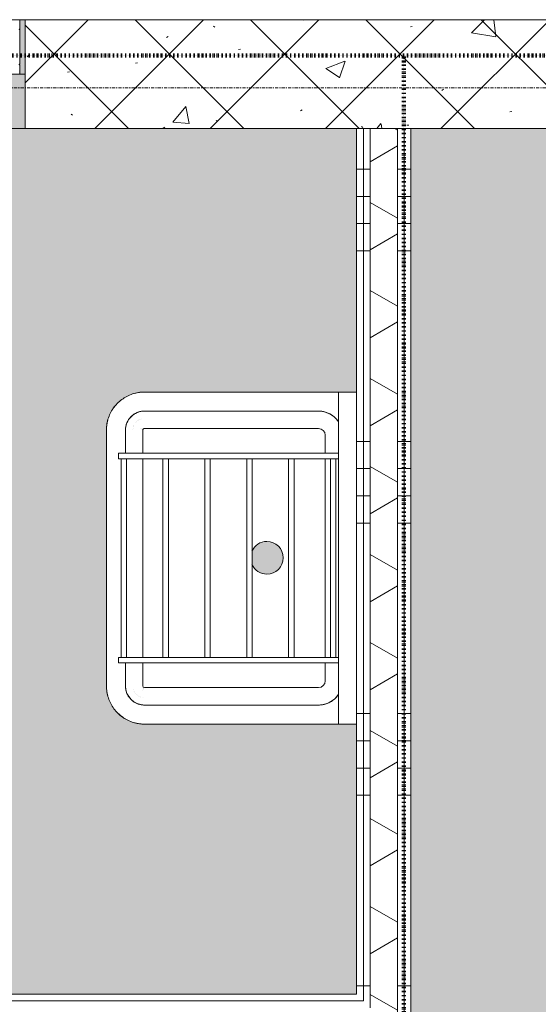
# Model space of a CAD drawing. Header units: millimetres. Extents: x -281 to 121694, y -16481 to 65128.
# Tile 66 of 256: x 19666 to 20619, y 20316 to 22125. Entities that reach past the tile are written whole.
import ezdxf

# ---------------------------------------------------------------- set-up
doc = ezdxf.new("R2010")
doc.units = ezdxf.units.MM
doc.linetypes.add('ARC FS 060 minutes', pattern=[7.2, 2.4, -1.6, 0, -1.6, 0, -1.6])
doc.linetypes.add('Grid Line', pattern=[12, 6, -2, 2, -2])
for name, color, linetype, lineweight in [('A--A23__Vloeren', 8, 'Continuous', 5), ('A--A2__Ruwbouw', 8, 'Continuous', 5), ('A--L$01A__Algemeen', 7, 'Continuous', 5), ('A--L$07A__Stramien', 1, 'Continuous', 5), ('A--L21__Buitenwanden', 3, 'Continuous', 5), ('A--L22__Binnenwanden', 2, 'Continuous', 5), ('A--L23__Vloeren', 3, 'Continuous', 5), ('A--L3__Afbouw', 2, 'Continuous', 5), ('A--L74__VasteSanitaireVoorz', 1, 'Continuous', 5)]:
    doc.layers.add(name, color=color, linetype=linetype, lineweight=lineweight)
pattern_1 = [(0, (0, 200), (0, 500), []), (0, (0, 250), (0, 500), []), (0, (0, 300), (0, 500), []), (0, (0, 350), (0, 500), [])]

# ---------------------------------------------------------------- blocks, each defined once
blk = doc.blocks.new('32_DO_WB_IN_opening_square_releasing_00 - 1030x2450 00 releasing-2575859-L_80_ 15')
at = {"layer": 'A--L3__Afbouw', "color": 90, "lineweight": 13}
for p, q in [((-513.2, 0), (-523.2, 0)), ((-10.6, 0), (-463.2, 0)), ((446.8, 0), (-5.8, 0)), ((506.8, 0), (496.8, 0))]:
    blk.add_line(p, q, dxfattribs=at)
blk = doc.blocks.new('TBR-B-BWK-C-NIE-ARC-R25_rvt-1-L_80_ 15')
at = {"layer": 'A--A2__Ruwbouw', "lineweight": 13}
h = blk.add_hatch(dxfattribs=at)
h.set_pattern_fill('FP_111', color=254, style=0, pattern_type=2)
h.set_pattern_definition([(45, (0, 0), (-106.066, 106.066), []), (135, (0, 0), (-106.066, -106.066), []), (50, (0, 0), (358.6306, -31.376), [37.5, -412.5]), (355, (0, 0), (-69.376, 376.0957), [30, -330]), (100.451, (29.9, -2.6), (289.2568, 344.7173), [31.87, -350.571]), (46.184, (0, 100), (533.62, -82.7615), [56.25, -618.75]), (96.636, (44.47, 93.1), (467.328, 487.062), [47.805, -525.856]), (351.184, (0, 100), (467.333, 487.058), [45, -495]), (21, (50, 75), (298.454, -201.3095), [37.5, -412.5]), (326, (50, 75), (121.657, 362.575), [30, -330]), (71.451, (74.87, 58.22), (420.112, 161.262), [31.87, -350.571]), (37.5, (0, 0), (6.07993, 166.44693), [3.353, -322.647, 3.353, -331.647, -331.25]), (37.5, (0, 0), (6.07993, 166.44693), [-661, 3.353, -327.897]), (7.5, (0, 0), (131.5348, 197.2059), [3.353, -187.647, 3.353, -315.147, -126.25]), (7.5, (0, 0), (131.5348, 197.2059), [-509.5, 3.353, -122.897]), (327.5, (-111.5, 0), (266.9112, -11.27744), [3.353, -121.647, 3.353, -386.647, -517.5]), (327.5, (-111.5, 0), (266.9112, -11.27744), [-515, 3.353, -514.147]), (317.5, (-161.5, 0), (291.593, 50.0525), [3.353, -159.147, 3.353, -255.647, -367.5]), (317.5, (-161.5, 0), (291.593, 50.0525), [-421.5, 3.353, -364.147]), (317.5, (-161.5, 0), (291.593, 50.0525), [3.353, -159.147, 3.353, -255.647, -367.5]), (317.5, (-161.5, 0), (291.593, 50.0525), [-421.5, 3.353, -364.147])])
h.paths.add_polyline_path([(18060, 21925), (18645.5, 21925), (18645.5, 22125), (18060, 22125), (18060, 22008.2)])
h.paths.add_polyline_path([(21672.3, 21925), (22040, 21925), (22040, 22125), (19675.5, 22125), (19675.5, 21925), (20925.6, 21925)])
at = {"layer": 'A--L22__Binnenwanden', "color": 90, "lineweight": 13}
for p, q in [((19665.5, 22125), (19675.5, 22125)), ((22040, 22125), (19675.5, 22125)), ((19675.5, 22125), (19675.5, 21925)), ((19675.5, 21925), (18645.5, 21925)), ((19675.5, 21925), (22040, 21925))]:
    blk.add_line(p, q, dxfattribs=at)
at = {"layer": 'A--L3__Afbouw', "color": 90, "lineweight": 13}
blk.add_blockref('32_DO_WB_IN_opening_square_releasing_00 - 1030x2450 00 releasing-2575859-L_80_ 15', (19168.7, 22025), dxfattribs=at)
blk = doc.blocks.new('65_GM_LIB_fire separation vertical_gen_arc - 060 minutes-2362789-L_80_ 15')
at = {"layer": 'A--L$01A__Algemeen', "linetype": 'ARC FS 060 minutes', "lineweight": 100}
blk.add_line((0, 0), (4300, 0), dxfattribs=at)
blk = doc.blocks.new('65_GM_LIB_fire separation vertical_gen_arc - 060 minutes-2426696-L_80_ 15')
at = {"layer": 'A--L$01A__Algemeen', "linetype": 'ARC FS 060 minutes', "lineweight": 100}
blk.add_line((0, 0), (4000, 0), dxfattribs=at)
blk = doc.blocks.new('TBR-B-INS-BR-ARC-R25_rvt-1-L_80_ 15')
at = {"layer": 'A--L$01A__Algemeen', "color": 124, "linetype": 'ARC FS 060 minutes', "lineweight": 100}
for name, p, rotation in [('65_GM_LIB_fire separation vertical_gen_arc - 060 minutes-2362789-L_80_ 15', (22200, 22059.1), 180), ('65_GM_LIB_fire separation vertical_gen_arc - 060 minutes-2426696-L_80_ 15', (20372.1, 18059.1), 89.99999999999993)]:
    blk.add_blockref(name, p, dxfattribs=dict(at, rotation=rotation))
blk = doc.blocks.new('NLRS_30_DO_WB_deur enkel draai-SH_gen_cpz1 - 32_31_05_deur enkel gesloten_gen_plaatstaal_1010x2440-51066797-L_80_ 15')
at = {"layer": 'A--L3__Afbouw'}
for p, q in [((-505, 50), (-455, 50)), ((-505, 32.8), (-505, 50)), ((-455, 50), (-455, 35.8)), ((455, 50), (505, 50)), ((455, 35.8), (455, 50)), ((505, 50), (505, 32.8)), ((-504, 32.8), (-505, 32.8)), ((-505, 32), (-504, 32)), ((-505, -32), (-505, 32)), ((-504, 32), (-504, 32.8)), ((-456, 35.8), (-456, 35)), ((-455, 35.8), (-456, 35.8)), ((-456, 35), (-455, 35)), ((-455, 35), (-455, -8)), ((456, 35.8), (455, 35.8)), ((455, 35), (456, 35)), ((455, -8), (455, 35)), ((456, 35), (456, 35.8)), ((504, 32.8), (504, 32)), ((505, 32.8), (504, 32.8)), ((504, 32), (505, 32)), ((505, 32), (505, -32)), ((-473, -8), (-473, -8.8)), ((-455, -8), (-473, -8)), ((-473, -8.8), (-472, -8.8)), ((-472, -8.8), (-472, -50)), ((473, -8), (455, -8)), ((472, -8.8), (473, -8.8)), ((472, -50), (472, -8.8)), ((473, -8.8), (473, -8)), ((-504, -32), (-505, -32)), ((-505, -32.8), (-504, -32.8)), ((-505, -50), (-505, -32.8)), ((-504, -32.8), (-504, -32)), ((504, -32), (504, -32.8)), ((505, -32), (504, -32)), ((504, -32.8), (505, -32.8)), ((505, -32.8), (505, -50)), ((-472, -50), (-505, -50)), ((505, -50), (472, -50))]:
    blk.add_line(p, q, dxfattribs=at)
blk = doc.blocks.new('NLRS_74_PF_LB_gootsteen 61cm_gen_cpz - std-7506607-L_80_ 15')
at = {"layer": 'A--L74__VasteSanitaireVoorz'}
for p, q in [((-305, 0), (-305, -33)), ((305, -33), (305, 0)), ((-305, -33), (-305, -390)), ((-305, -33), (-270, -33)), ((-270, -33), (270, -33)), ((-192.5, -33), (-192.5, -438)), ((-182.5, -33), (-182.5, -438)), ((182.5, -33), (182.5, -438)), ((192.5, -33), (192.5, -438)), ((270, -33), (305, -33)), ((305, -390), (305, -33)), ((182.5, -38), (-182.5, -38)), ((-182.5, -48), (182.5, -48)), ((-270, -390), (-270, -70)), ((-238, -390), (-238, -70)), ((-225.7, -57.7), (-192.5, -57.7)), ((-182.5, -57.7), (182.5, -57.7)), ((192.5, -57.7), (225.7, -57.7)), ((238, -70), (238, -390)), ((270, -70), (270, -390)), ((182.5, -115), (-182.5, -115)), ((-182.5, -125), (182.5, -125)), ((182.5, -192), (-182.5, -192)), ((-182.5, -202), (182.5, -202)), ((182.5, -269), (-182.5, -269)), ((-182.5, -279), (182.5, -279)), ((182.5, -346), (-182.5, -346)), ((-182.5, -356), (182.5, -356)), ((-192.5, -393), (-235, -393)), ((182.5, -393), (-182.5, -393)), ((235, -393), (192.5, -393)), ((-192.5, -425), (-235, -425)), ((182.5, -423), (-182.5, -423)), ((-182.5, -433), (182.5, -433)), ((235, -425), (192.5, -425)), ((-182.5, -438), (-192.5, -438)), ((192.5, -438), (182.5, -438)), ((-235, -460), (235, -460))]:
    blk.add_line(p, q, dxfattribs=at)
at = {"layer": 'A--L74__VasteSanitaireVoorz', "flags": 128}
for points in [[(-250.7, -33.4), (-252.1, -34.4), (-253.5, -35.5), (-254.9, -36.7), (-256.2, -37.9), (-257.5, -39.1), (-258.7, -40.4), (-259.8, -41.7), (-260.9, -43.1), (-262, -44.6), (-263, -46), (-263.9, -47.6), (-264.8, -49.1), (-265.6, -50.7), (-266.3, -52.3), (-267, -53.9), (-267.6, -55.6), (-268.1, -57.3), (-268.6, -59), (-269, -60.7), (-269.4, -62.5), (-269.6, -64.2), (-269.8, -66), (-269.9, -67.7), (-270, -69.5), (-270, -70)], [(270, -70), (270, -68.2), (269.9, -66.5), (269.7, -64.7), (269.4, -62.9), (269.1, -61.2), (268.7, -59.5), (268.3, -57.7), (267.7, -56.1), (267.2, -54.4), (266.5, -52.7), (265.8, -51.1), (265, -49.5), (264.1, -48), (263.2, -46.4), (262.3, -45), (261.2, -43.5), (260.1, -42.1), (259, -40.8), (257.8, -39.5), (256.6, -38.2), (255.3, -37), (253.9, -35.8), (252.5, -34.7), (251.1, -33.7)], [(-305, -390), (-304.9, -392.8), (-304.8, -395.6), (-304.5, -398.4), (-304.1, -401.2), (-303.6, -403.9), (-303, -406.6), (-302.3, -409.3), (-301.4, -412), (-300.5, -414.7), (-299.5, -417.3), (-298.3, -419.8), (-297.1, -422.3), (-295.7, -424.8), (-294.3, -427.2), (-292.8, -429.5), (-291.1, -431.8), (-289.4, -434), (-287.6, -436.2), (-285.7, -438.2), (-283.8, -440.2), (-281.7, -442.1), (-279.6, -444), (-277.4, -445.7), (-275.1, -447.3), (-272.8, -448.9), (-270.4, -450.4), (-268, -451.7), (-265.5, -453), (-263, -454.2), (-260.4, -455.2), (-257.7, -456.2), (-255.1, -457.1), (-252.4, -457.8), (-249.6, -458.5), (-246.9, -459), (-244.1, -459.4), (-241.3, -459.7), (-238.6, -459.9), (-235.8, -460), (-235, -460)], [(-270, -390), (-270, -391.4), (-269.9, -392.8), (-269.7, -394.2), (-269.6, -395.6), (-269.3, -397), (-269, -398.3), (-268.6, -399.7), (-268.2, -401), (-267.8, -402.3), (-267.2, -403.6), (-266.7, -404.9), (-266, -406.2), (-265.4, -407.4), (-264.7, -408.6), (-263.9, -409.8), (-263.1, -410.9), (-262.2, -412), (-261.3, -413.1), (-260.4, -414.1), (-259.4, -415.1), (-258.4, -416.1), (-257.3, -417), (-256.2, -417.8), (-255.1, -418.7), (-253.9, -419.5), (-252.7, -420.2), (-251.5, -420.9), (-250.2, -421.5), (-249, -422.1), (-247.7, -422.6), (-246.4, -423.1), (-245, -423.5), (-243.7, -423.9), (-242.3, -424.2), (-240.9, -424.5), (-239.6, -424.7), (-238.2, -424.9), (-236.8, -425), (-235.4, -425), (-235, -425)], [(235, -425), (236.4, -425), (237.8, -424.9), (239.2, -424.7), (240.6, -424.6), (242, -424.3), (243.3, -424), (244.7, -423.6), (246, -423.2), (247.3, -422.8), (248.6, -422.2), (249.9, -421.7), (251.2, -421), (252.4, -420.4), (253.6, -419.7), (254.8, -418.9), (255.9, -418.1), (257, -417.2), (258.1, -416.3), (259.1, -415.4), (260.1, -414.4), (261.1, -413.4), (262, -412.3), (262.8, -411.2), (263.7, -410.1), (264.5, -408.9), (265.2, -407.7), (265.9, -406.5), (266.5, -405.2), (267.1, -404), (267.6, -402.7), (268.1, -401.4), (268.5, -400), (268.9, -398.7), (269.2, -397.3), (269.5, -395.9), (269.7, -394.6), (269.9, -393.2), (270, -391.8), (270, -390.4), (270, -390)], [(235, -460), (237.8, -459.9), (240.6, -459.8), (243.4, -459.5), (246.2, -459.1), (248.9, -458.6), (251.6, -458), (254.3, -457.3), (257, -456.4), (259.7, -455.5), (262.3, -454.5), (264.8, -453.3), (267.3, -452.1), (269.8, -450.7), (272.2, -449.3), (274.5, -447.8), (276.8, -446.1), (279, -444.4), (281.2, -442.6), (283.2, -440.7), (285.2, -438.8), (287.1, -436.7), (289, -434.6), (290.7, -432.4), (292.3, -430.1), (293.9, -427.8), (295.4, -425.4), (296.7, -423), (298, -420.5), (299.2, -418), (300.2, -415.4), (301.2, -412.7), (302.1, -410.1), (302.8, -407.4), (303.5, -404.6), (304, -401.9), (304.4, -399.1), (304.7, -396.3), (304.9, -393.6), (305, -390.8), (305, -390)]]:
    blk.add_lwpolyline(points, dxfattribs=at)
at = {"layer": 'A--L74__VasteSanitaireVoorz'}
for centre, radius, start, end in [((-225.7, -70), 44.3, 123.4389, 180), ((225.7, -70), 44.3, 360, 56.5611), ((-225.7, -70), 12.3, 90, 180), ((225.7, -70), 12.3, 360, 90), ((-0.5, -165), 30, 360, 180), ((-0.5, -165), 30, 180, 245.954), ((-0.5, -165), 30, 294.046, 360), ((-235, -390), 70, 180, 195), ((-235, -390), 35, 180, 270), ((-235, -390), 3, 180, 252.0881), ((-235, -390), 3, 180, 270), ((235, -390), 35, 270, 0), ((235, -390), 3, 270, 0), ((235, -390), 3, 270, 0), ((235, -390), 70, 345, 360), ((235, -390), 70, 315, 330), ((-235, -390), 70, 225, 240), ((-235, -390), 70, 255, 270), ((235, -390), 70, 270, 285)]:
    blk.add_arc(centre, radius, start, end, dxfattribs=at)

msp = doc.modelspace()

# ---------------------------------------------------------------- hatches: boundary and pattern name
at = {"layer": 'A--A23__Vloeren'}
h = msp.add_hatch(color=10, dxfattribs=at)
h.paths.add_polyline_path([(18645.5, 20335), (20285, 20335), (20285, 20831), (19891.2, 20831.6), (19873.4, 20834.7), (19860, 20840.3), (19842.8, 20855), (19833.3, 20868.5), (19827.3, 20884.1), (19825, 20901), (19825.7, 21374.7), (19828.7, 21392.5), (19834.4, 21406), (19849, 21423.2), (19864, 21433.4), (19878.2, 21438.7), (19895, 21441), (20285, 21441), (20285, 21925), (19675.5, 21925), (19675.5, 22125), (19665.5, 22125), (19664.5, 22025), (19615.5, 22025), (19616.5, 22083), (19632.5, 22083.8), (19632.5, 22125), (19630, 22125), (19629, 22085), (18691, 22085), (18691, 22125), (18688.5, 22125), (18688.5, 22083), (18705.5, 22083), (18704.5, 22025), (18655.5, 22025), (18655.5, 22125), (18645.5, 22125), (18645.5, 21925), (18060, 21925), (18060, 20335)])
h.paths.add_polyline_path([(19895, 20866), (19895, 20866.5), (19881.1, 20869.5), (19870.3, 20876.9), (19872.4, 20874.6), (19881.3, 20869.1), (19888.4, 20866.8), (19892, 20866.4)])
h.paths.add_polyline_path([(20222.9, 20867), (20227.3, 20868.4), (20223.6, 20867.3)])
h.paths.add_polyline_path([(20239.8, 20874), (20245.4, 20878.2), (20243.8, 20877.6), (20241.4, 20875.9)])
h.paths.add_polyline_path([(19895, 20879.4), (19890.6, 20880.3), (19892, 20879.6)])
h.paths.add_polyline_path([(19885, 20881.4), (19881.3, 20885.2), (19876.7, 20888.8), (19876.7, 20890.8), (19874.7, 20892.5), (19876.7, 20888.4), (19884.6, 20881.7)])
h.paths.add_polyline_path([(19889, 20880), (19887.4, 20881.7), (19885, 20881), (19887.4, 20880.4)])
h.paths.add_polyline_path([(20227.9, 20881.8), (20232.5, 20884.2), (20229.4, 20882.7), (20228.1, 20881.9)])
h.paths.add_polyline_path([(19865.9, 20881.9), (19861.1, 20893.6), (19862.1, 20889.7), (19864.7, 20883.5)])
h.paths.add_polyline_path([(19891.5, 20891.4), (19894.4, 20898), (19894.1, 20898.8), (19892, 20901), (19892, 20900.3), (19892, 20899.3), (19892.9, 20898.8), (19891.5, 20892.1)])
h.paths.add_polyline_path([(19874.7, 20892.6), (19874.9, 20895.3), (19874, 20895), (19874.7, 20892.6)])
h.paths.add_polyline_path([(20120, 21106.4), (20131.6, 21109.1), (20135, 21110.4), (20141.2, 21115.2), (20147.2, 21124.3), (20149, 21128.7), (20150, 21136.4), (20147.6, 21147.6), (20146, 21151.4), (20138.6, 21159.7), (20131.6, 21163.8), (20127.8, 21165.4), (20120, 21166.4), (20108.4, 21163.8), (20101.4, 21159.7), (20097.5, 21156), (20093, 21149), (20094, 21121.4), (20101.1, 21113.5), (20108.4, 21109.1), (20112.2, 21107.4)])
h.paths.add_polyline_path([(19892, 21371), (19895, 21374), (19894.3, 21374), (19893.4, 21374), (19892.9, 21373.1), (19886.1, 21374.4), (19888.1, 21373.4), (19892, 21371.6), (19889, 21371)])
h.paths.add_polyline_path([(19873.4, 21371), (19874.6, 21374.4), (19873.7, 21374.4), (19873.5, 21371.8)])
h.paths.add_polyline_path([(19860.5, 21371), (19863.5, 21384.8), (19870.9, 21395.7), (19868.6, 21393.5), (19863.1, 21384.6), (19860.9, 21377.6), (19860, 21371)])
h.paths.add_polyline_path([(20243.5, 21374.6), (20241.1, 21379.2), (20242.7, 21376.1), (20243.4, 21374.7)])
h.paths.add_polyline_path([(19875.5, 21380.9), (19879.3, 21384.7), (19882.8, 21389.3), (19884.9, 21389.3), (19886.4, 21391.3), (19882.4, 21389.3), (19875.8, 21381.3)])
h.paths.add_polyline_path([(19874, 21376.9), (19875.8, 21378.6), (19875.1, 21380.9), (19874.4, 21378.6)])
h.paths.add_polyline_path([(20223.3, 21404.3), (20224.5, 21404.6), (20224.2, 21404)])
h.paths.add_polyline_path([(20252, 21385.7), (20251.5, 21386.6), (20244, 21395), (20232.4, 21402.1), (20223.3, 21404.9), (20225.6, 21403.5), (20238.1, 21398.3), (20246.1, 21392.8), (20251.8, 21386.1)])
h.paths.add_polyline_path([(19889, 21390.8), (19889, 21392), (19887.3, 21391.2)])
h.paths.add_polyline_path([(19875.9, 21400), (19887.7, 21404.9), (19883.7, 21403.8), (19876.5, 21400.5)])
msp.add_hatch(color=10, dxfattribs=at).paths.add_polyline_path([(22040, 18060), (22040, 21925), (20385, 21925), (20385, 18060), (21672.3, 18060)])
at = {"layer": 'A--A2__Ruwbouw'}
h = msp.add_hatch(dxfattribs=at)
h.set_pattern_fill('FP_4', color=256, style=0, pattern_type=2)
h.set_pattern_definition(pattern_1)
h.paths.add_polyline_path([(20285, 18010), (20297.5, 18010), (20297.5, 20247.5), (20285, 20247.5), (20285, 19462.6)])
h.paths.add_polyline_path([(20297.5, 20322.5), (20297.5, 21925), (20285, 21925), (20285, 20322.5)])
h = msp.add_hatch(dxfattribs=at)
h.set_pattern_fill('FP_4', color=256, style=0, pattern_type=2)
h.set_pattern_definition(pattern_1)
h.paths.add_polyline_path([(20297.5, 18010), (20310, 18010), (20310, 20260), (20297.5, 20260), (20297.5, 19462.6)])
h.paths.add_polyline_path([(20297.5, 20310), (20310, 20311.1), (20310, 21925), (20297.5, 21925), (20297.5, 20311.1)])
h = msp.add_hatch(dxfattribs=at)
h.set_pattern_fill('FP_235', color=256, angle=60, style=0, pattern_type=2)
h.set_pattern_definition([(150, (20385, 19967.5), (-70, -121.244), []), (210, (20385, 19967.5), (70, -121.244), [])])
h.paths.add_polyline_path([(20310, 18010), (20360, 18010), (20360, 21925), (20310, 21925), (20310, 19462.6)])
h = msp.add_hatch(dxfattribs=at)
h.set_pattern_fill('FP_4', color=256, style=0, pattern_type=2)
h.set_pattern_definition(pattern_1)
h.paths.add_polyline_path([(20360, 18010), (20372.5, 18010), (20372.5, 21925), (20360, 21925), (20360, 19462.6)])
h = msp.add_hatch(dxfattribs=at)
h.set_pattern_fill('FP_4', color=256, style=0, pattern_type=2)
h.set_pattern_definition(pattern_1)
h.paths.add_polyline_path([(20372.5, 18010), (20385, 18010), (20385, 21925), (20372.5, 21925), (20372.5, 19462.6)])

# ---------------------------------------------------------------- linework, layer by layer
at = {"layer": 'A--L$07A__Stramien', "linetype": 'Grid Line'}
msp.add_line((100373, 22000), (-281.1, 22000), dxfattribs=at)
at = {"layer": 'A--L21__Buitenwanden'}
for p, q in [((20285, 21925), (20285, 20335)), ((20385, 21925), (20285, 21925)), ((20297.5, 20322.5), (20297.5, 21925)), ((20310, 20310), (20310, 21925)), ((20360, 18010), (20360, 21925)), ((20372.5, 18010), (20372.5, 21925)), ((20385, 18010), (20385, 21925)), ((20285, 20335), (18060, 20335)), ((20297.5, 20322.5), (18060, 20322.5))]:
    msp.add_line(p, q, dxfattribs=at)
at = {"layer": 'A--L23__Vloeren', "color": 7}
msp.add_line((19665.5, 22125), (19675.5, 22125), dxfattribs=at)

# ---------------------------------------------------------------- block references
at = {"lineweight": 5}
for name in ['TBR-B-INS-BR-ARC-R25_rvt-1-L_80_ 15', 'TBR-B-BWK-C-NIE-ARC-R25_rvt-1-L_80_ 15']:
    msp.add_blockref(name, (0, 0), dxfattribs=at)
at = {"layer": 'A--L3__Afbouw', "rotation": 180}
msp.add_blockref('NLRS_30_DO_WB_deur enkel draai-SH_gen_cpz1 - 32_31_05_deur enkel gesloten_gen_plaatstaal_1010x2440-51066797-L_80_ 15', (19160.5, 22075), dxfattribs=at)
at = {"layer": 'A--L74__VasteSanitaireVoorz', "rotation": 269.9999999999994}
msp.add_blockref('NLRS_74_PF_LB_gootsteen 61cm_gen_cpz - std-7506607-L_80_ 15', (20285, 21136), dxfattribs=at)

doc.saveas('drawing.dxf')
